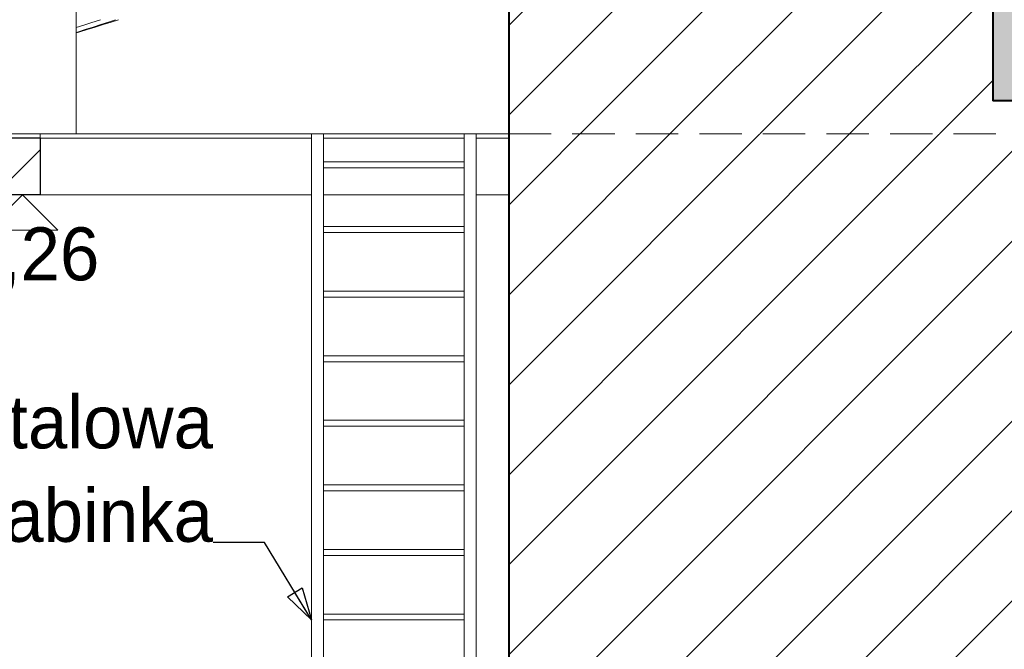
# Model space of a CAD drawing. Header units: centimetres. Extents: x 13236 to 130629, y -361 to 3059.
# Tile 43 of 71: x 77018 to 77437, y 203 to 471. Entities that reach past the tile are written whole.
import ezdxf

# ---------------------------------------------------------------- set-up
doc = ezdxf.new("R2010")
doc.units = ezdxf.units.CM
doc.header["$MEASUREMENT"] = 0
doc.linetypes.add('Przerywana gęsta', pattern=[13.5, 9, -4.5])
doc.linetypes.add('Wipeout_Contour', pattern=[100, 0, -100])
for name, color, linetype, lineweight in [('0_Nr_pióra__1', 7, 'Continuous', 13), ('0_Nr_pióra__102', 9, 'Continuous', 5), ('0_Nr_pióra__103', 7, 'Continuous', 5), ('0_Nr_pióra__104', 7, 'Continuous', 5), ('0_Nr_pióra__30', 7, 'Continuous', 25), ('0_Nr_pióra__88', 7, 'Continuous', 13), ('inw_schody zewnętrzne_Nr_pióra__1', 7, 'Continuous', 13), ('inw_schody zewnętrzne_Nr_pióra__27', 7, 'Continuous', 40), ('inw_schody zewnętrzne_Nr_pióra__87', 7, 'Continuous', 13), ('inw_ściany zewnętrzne_Nr_pióra__61', 251, 'Continuous', 13)]:
    doc.layers.add(name, color=color, linetype=linetype, lineweight=lineweight)
doc.layers.add('inw_schody zewnętrzne', color=7, linetype='Continuous')
doc.styles.add('STYL_AUTOMATYCZNY_1', font='GOTHIC.TTF')
doc.dimstyles.new('STYL_AUTOMATYCZNY__5', dxfattribs={"dimtxt": 0.18, "dimasz": 13.68, "dimexe": 0.18, "dimexo": 0.0625, "dimgap": 0.09, "dimtad": 0, "dimtih": 1, "dimtoh": 1, "dimdec": 4, "dimzin": 0, "dimdsep": 46, "dimcen": 0.09, "dimadec": 0, "dimazin": 0, "dimtfac": 1, "dimtdec": 4, "dimtmove": 0, "dimatfit": 3, "dimldrblk": 'ARROWHEAD_4', "dimfxl": 1, "dimtolj": 1, "dimtzin": 0, "dimarcsym": 0})
pattern_1 = [(45, (73973.137, 422.665), (-19.09188, 19.09188), [])]

# ---------------------------------------------------------------- blocks, each defined once
blk = doc.blocks.new('Wymiary_75_4', base_point=(77019.64, 396.46))
at = {"layer": '0_Nr_pióra__1', "linetype": 'Continuous'}
for p, q in [((77019.64, 396.46), (77004.64, 381.46)), ((77034.64, 381.46), (77019.64, 396.46)), ((77004.64, 381.46), (77034.64, 381.46))]:
    blk.add_line(p, q, dxfattribs=at)
at = {"layer": '0_Nr_pióra__1', "insert": (76983.74, 355.96), "char_height": 22.5, "attachment_point": 7, "style": 'STYL_AUTOMATYCZNY_1'}
blk.add_mtext('\\A1;{\\pql;\\fCentury Gothic|b0|i0|c238|p34;-0,26}', dxfattribs=at)
blk = doc.blocks.new('ARROWHEAD_4')
at = {"linetype": 'Continuous'}
blk.add_line((0, 0), (-1, 0), dxfattribs=at)
at = {"linetype": 'Continuous', "flags": 128}
blk.add_lwpolyline([(-1, 0.2679), (0, 0), (-1, -0.2679)], close=True, dxfattribs=at)

msp = doc.modelspace()

# ---------------------------------------------------------------- hatches: boundary and pattern name
at = {"layer": '0_Nr_pióra__102', "linetype": 'Continuous'}
h = msp.add_hatch(dxfattribs=at)
h.set_pattern_fill('Cegła___wiązanie_pospoli_00', color=256, style=0, pattern_type=2)
h.set_pattern_definition([(0, (77445.833, 1866.8085), (0, 6.7), []), (90, (77445.833, 1866.809), (-20.1, 0), [6.7, -6.7]), (90, (77455.883, 1873.509), (-20.1, 0), [6.7, -20.1, 6.7, -6.7]), (90, (77450.858, 1886.909), (-10.05, 0), [6.7, -33.5])])
h.paths.add_polyline_path([(77432.03, 806.31), (77432.03, 436.31), (77449.21, 436.31), (77449.21, 806.31), (77449.49, 806.31), (77449.49, 908.31), (77449.49, 1196.31), (77449.49, 1493.31), (77449.49, 1764.31), (77449.49, 1969.31), (77449.07, 1969.31), (77447.66, 1969.31), (77444.01, 1969.31), (77443.45, 1969.31), (77439.11, 1969.31), (77433.77, 1969.31), (77433.12, 1969.31), (77432.14, 1969.31), (77432.14, 1764.31), (77432.14, 1493.31), (77432.14, 1196.31), (77432.14, 908.31), (77432.14, 806.31)])

# ---------------------------------------------------------------- linework, layer by layer
at = {"layer": '0_Nr_pióra__103', "linetype": 'Continuous'}
for p, q in [((77045.77, 468.53), (77049.07, 469.59)), ((77049.07, 469.59), (77052.36, 470.65)), ((77049.65, 467.7), (77052.94, 468.76)), ((77050.56, 467.7), (77053.98, 468.76)), ((77052.36, 470.65), (77052.83, 470.81)), ((77052.94, 468.76), (77056.2, 469.83)), ((77053.98, 468.76), (77057.38, 469.83)), ((77056.2, 469.83), (77059.21, 470.81)), ((77057.38, 469.83), (77060.51, 470.81)), ((77042.49, 467.48), (77045.77, 468.53)), ((77042.49, 465.21), (77043.68, 465.58)), ((77042.49, 465.4), (77043.04, 465.58)), ((77043.04, 465.58), (77046.35, 466.64)), ((77043.68, 465.58), (77047.13, 466.64)), ((77046.35, 466.64), (77049.65, 467.7)), ((77047.13, 466.64), (77050.56, 467.7))]:
    msp.add_line(p, q, dxfattribs=at)

# ---------------------------------------------------------------- wipeouts: each hides what was drawn before it
at = {"linetype": 'Wipeout_Contour', "ltscale": 308936.64364}
msp.add_wipeout([(77230.85, 806.31), (77230.85, 422.31), (77232.1, 422.31), (77232.1, 806.31)], dxfattribs=at).dxf.layer = 'inw_schody zewnętrzne'
at = {"linetype": 'Wipeout_Contour', "ltscale": 308714.436973}
msp.add_wipeout([(77147.57, 422.31), (77147.57, 410.41), (77207.41, 410.41), (77207.41, 422.31)], dxfattribs=at).dxf.layer = 'inw_schody zewnętrzne'
at = {"linetype": 'Wipeout_Contour', "ltscale": 308713.999794}
msp.add_wipeout([(77147.57, 407.87), (77147.57, 382.99), (77207.41, 382.99), (77207.41, 407.87)], dxfattribs=at).dxf.layer = 'inw_schody zewnętrzne'
at = {"linetype": 'Wipeout_Contour', "ltscale": 308713.45731}
msp.add_wipeout([(77147.57, 355.57), (77207.41, 355.57), (77207.41, 380.45), (77147.57, 380.45)], dxfattribs=at).dxf.layer = 'inw_schody zewnętrzne'

# ---------------------------------------------------------------- next in the draw order: wipeouts: each hides what was drawn before it
at = {"linetype": 'Wipeout_Contour', "ltscale": 308714.281692}
msp.add_wipeout([(77147.57, 410.41), (77147.57, 407.87), (77207.41, 407.87), (77207.41, 410.41)], dxfattribs=at)
at = {"linetype": 'Wipeout_Contour', "ltscale": 308713.719723}
msp.add_wipeout([(77147.57, 382.99), (77147.57, 380.45), (77207.41, 380.45), (77207.41, 382.99)], dxfattribs=at)
at = {"linetype": 'Wipeout_Contour', "ltscale": 308713.19672}
msp.add_wipeout([(77207.41, 355.57), (77147.57, 355.57), (77147.57, 353.03), (77207.41, 353.03)], dxfattribs=at)

# ---------------------------------------------------------------- next in the draw order: wipeouts: each hides what was drawn before it
at = {"linetype": 'Wipeout_Contour', "ltscale": 308583.617615}
msp.add_wipeout([(77142.49, 422.31), (77142.49, 304.53), (77147.57, 304.53), (77147.57, 422.31)], dxfattribs=at)
at = {"linetype": 'Wipeout_Contour', "ltscale": 308843.294663}
msp.add_wipeout([(77207.41, 422.31), (77207.41, 304.53), (77212.49, 304.53), (77212.49, 422.31)], dxfattribs=at)

# ---------------------------------------------------------------- next in the draw order: wipeouts: each hides what was drawn before it
at = {"linetype": 'Wipeout_Contour', "ltscale": 540334.552071}
msp.add_wipeout([(77226.31, 136.31), (76812.22, 136.31), (76812.22, -214.69), (77232.72, -214.69), (77510.72, -214.69), (77510.72, 436.31), (77226.31, 436.31)], dxfattribs=at).dxf.layer = 'inw_schody zewnętrzne'

# ---------------------------------------------------------------- next in the draw order: hatches: boundary and pattern name
at = {"layer": 'inw_schody zewnętrzne_Nr_pióra__1', "linetype": 'Continuous'}
h = msp.add_hatch(dxfattribs=at)
h.set_pattern_fill('Bloczki_ceramiczne_0004', color=256, style=0, pattern_type=2)
h.set_pattern_definition(pattern_1)
h.paths.add_polyline_path([(77226.31, 136.31), (76812.22, 136.31), (76812.22, -214.69), (77232.72, -214.69), (77510.72, -214.69), (77510.72, 436.31), (77226.31, 436.31)])

# ---------------------------------------------------------------- next in the draw order: linework, layer by layer
at = {"layer": '0_Nr_pióra__103', "linetype": 'Continuous'}
for p, q in [((77042.49, 422.31), (77042.49, 528.97)), ((77142.49, 136.31), (77142.49, 422.31)), ((77147.57, 136.31), (77147.57, 422.31)), ((77207.41, 136.31), (77207.41, 422.31)), ((77212.49, 136.31), (77212.49, 422.31)), ((77207.41, 410.41), (77147.57, 410.41)), ((77207.41, 407.87), (77147.57, 407.87)), ((77207.41, 382.99), (77147.57, 382.99)), ((77207.41, 380.45), (77147.57, 380.45)), ((77207.41, 355.57), (77147.57, 355.57)), ((77207.41, 353.03), (77147.57, 353.03)), ((77207.41, 328.15), (77147.57, 328.15)), ((77207.41, 325.61), (77147.57, 325.61)), ((77207.41, 300.73), (77147.57, 300.73)), ((77207.41, 298.19), (77147.57, 298.19)), ((77207.41, 273.31), (77147.57, 273.31)), ((77207.41, 270.77), (77147.57, 270.77)), ((77207.41, 245.89), (77147.57, 245.89)), ((77207.41, 243.35), (77147.57, 243.35)), ((77207.41, 218.47), (77147.57, 218.47)), ((77207.41, 215.93), (77147.57, 215.93))]:
    msp.add_line(p, q, dxfattribs=at)
at = {"layer": '0_Nr_pióra__104', "linetype": 'Continuous'}
for p, q in [((77207.41, 420.46), (77147.57, 420.46)), ((77207.41, 396.46), (77147.57, 396.46)), ((77226.31, 396.46), (77212.49, 396.46))]:
    msp.add_line(p, q, dxfattribs=at)
at = {"layer": '0_Nr_pióra__88', "linetype": 'Continuous'}
for p, q in [((77030.14, 422.31), (77033.6, 422.31)), ((77033.6, 422.31), (77036.63, 422.31)), ((77036.63, 422.31), (77039.12, 422.31)), ((77039.12, 422.31), (77040.96, 422.31)), ((77040.96, 422.31), (77042.1, 422.31)), ((77042.1, 422.31), (77042.49, 422.31))]:
    msp.add_line(p, q, dxfattribs=at)
at = {"layer": 'inw_schody zewnętrzne_Nr_pióra__87', "linetype": 'Continuous'}
for p, q in [((77168.58, 422.31), (77155.78, 422.31)), ((77180.78, 422.31), (77168.58, 422.31)), ((77192.3, 422.31), (77180.78, 422.31)), ((77203.12, 422.31), (77192.3, 422.31)), ((77213.18, 422.31), (77203.12, 422.31)), ((77222.44, 422.31), (77213.18, 422.31))]:
    msp.add_line(p, q, dxfattribs=at)

# ---------------------------------------------------------------- next in the draw order: texts
at = {"layer": '0_Nr_pióra__1', "linetype": 'Continuous', "insert": (77100.61, 248.79), "char_height": 22.5, "attachment_point": 9, "line_spacing_factor": 1.05795, "style": 'STYL_AUTOMATYCZNY_1'}
msp.add_mtext('\\A1;{\\pqr;\\fCentury Gothic|b0|i0|c238|p34;stalowa\\P\\pqr;\\fCentury Gothic|b0|i0|c238|p34;drabinka}', dxfattribs=at)

# ---------------------------------------------------------------- next in the draw order: leaders
at = {"layer": '0_Nr_pióra__1', "linetype": 'Continuous', "annotation_type": 0, "has_hookline": 1, "hookline_direction": 1, "text_width": 132.05}
msp.add_leader([(77142.49, 215.93), (77122.57, 248.79), (77100.7, 248.79)], dimstyle='STYL_AUTOMATYCZNY__5', dxfattribs=at)

# ---------------------------------------------------------------- next in the draw order: wipeouts: each hides what was drawn before it
at = {"linetype": 'Wipeout_Contour', "ltscale": 308082.887349}
msp.add_wipeout([(77027.14, 396.46), (77027.14, 420.46), (77012.14, 420.46), (77012.14, 396.46)], dxfattribs=at)
at = {"linetype": 'Wipeout_Contour', "ltscale": 927868.1137}
msp.add_wipeout([(77242.85, 806.31), (77226.31, 806.31), (77226.31, 422.31), (77242.85, 422.31), (77281.28, 422.31), (77332.09, 422.31), (77403.14, 422.31), (77432.03, 422.31), (77432.03, 806.31), (77403.14, 806.31), (77332.09, 806.31), (77281.28, 806.31)], dxfattribs=at).dxf.layer = 'inw_schody zewnętrzne'

# ---------------------------------------------------------------- next in the draw order: hatches: boundary and pattern name
at = {"layer": '0_Nr_pióra__1', "linetype": 'Continuous'}
h = msp.add_hatch(dxfattribs=at)
h.set_pattern_fill('Beton_0004', color=256, style=0, pattern_type=2)
h.set_pattern_definition([(45, (73973.137, 422.665), (-27.57716, 27.57716), [29.25, -9.75]), (45, (73973.137, 450.243), (-27.57716, 27.57716), [29.25, -9.75])])
h.paths.add_polyline_path([(77027.14, 396.46), (77027.14, 420.46), (77012.14, 420.46), (77012.14, 396.46)])
at = {"layer": 'inw_schody zewnętrzne_Nr_pióra__1', "linetype": 'Continuous'}
h = msp.add_hatch(dxfattribs=at)
h.set_pattern_fill('Bloczki_ceramiczne_0004', color=256, style=0, pattern_type=2)
h.set_pattern_definition(pattern_1)
h.paths.add_polyline_path([(77242.85, 806.31), (77226.31, 806.31), (77226.31, 422.31), (77242.85, 422.31), (77281.28, 422.31), (77332.09, 422.31), (77403.14, 422.31), (77432.03, 422.31), (77432.03, 806.31), (77403.14, 806.31), (77332.09, 806.31), (77281.28, 806.31)])

# ---------------------------------------------------------------- next in the draw order: linework, layer by layer
at = {"layer": '0_Nr_pióra__1', "linetype": 'Continuous'}
for q in [(76818.22, 422.31), (77027.14, 420.31)]:
    msp.add_line((77027.14, 422.31), q, dxfattribs=at)
at = {"layer": '0_Nr_pióra__104', "linetype": 'Continuous'}
for p, q in [((77142.49, 420.46), (77027.14, 420.46)), ((77226.31, 420.46), (77212.49, 420.46)), ((77142.49, 396.46), (77027.14, 396.46))]:
    msp.add_line(p, q, dxfattribs=at)
at = {"layer": '0_Nr_pióra__30', "linetype": 'Continuous'}
for p, q in [((77027.14, 420.46), (77012.14, 420.46)), ((77027.14, 420.46), (77027.14, 396.46)), ((77027.14, 396.46), (77012.14, 396.46))]:
    msp.add_line(p, q, dxfattribs=at)
at = {"layer": '0_Nr_pióra__88', "linetype": 'Continuous'}
for p, q in [((77022.49, 422.31), (77026.39, 422.31)), ((77026.39, 422.31), (77030.14, 422.31))]:
    msp.add_line(p, q, dxfattribs=at)
at = {"layer": 'inw_schody zewnętrzne_Nr_pióra__27', "linetype": 'Continuous'}
for p, q in [((77226.31, 806.31), (77226.31, 422.31)), ((77432.03, 806.31), (77432.03, 436.31)), ((77226.31, 436.31), (77226.31, 136.31)), ((77510.72, 436.31), (77432.03, 436.31))]:
    msp.add_line(p, q, dxfattribs=at)
at = {"layer": 'inw_schody zewnętrzne_Nr_pióra__87', "linetype": 'Continuous'}
for p, q in [((77155.78, 422.31), (77027.14, 422.31)), ((77226.31, 422.31), (77222.44, 422.31))]:
    msp.add_line(p, q, dxfattribs=at)
at = {"layer": 'inw_ściany zewnętrzne_Nr_pióra__61', "linetype": 'Przerywana gęsta', "ltscale": 2, "flags": 128}
msp.add_lwpolyline([(77226.31, 422.31), (77867.29, 422.31)], dxfattribs=at)

# ---------------------------------------------------------------- next in the draw order: block references
at = {"linetype": 'Continuous'}
msp.add_blockref('Wymiary_75_4', (77019.64, 396.46), dxfattribs=at)

doc.saveas('drawing.dxf')
